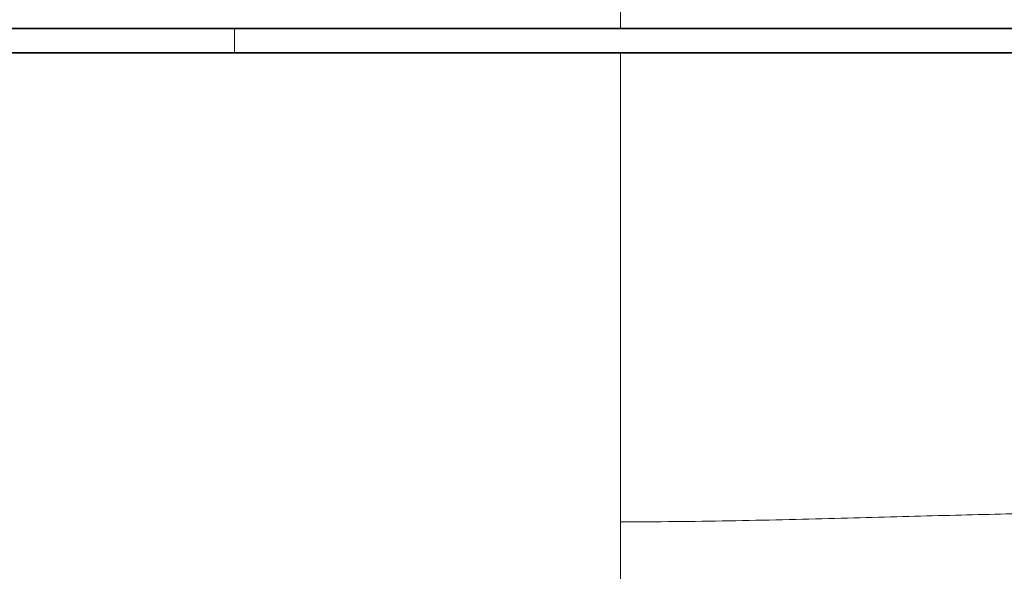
# Model space of a CAD drawing. Header units: millimetres. Extents: x 5 to 415, y 5 to 292.
# Tile 76 of 197: x 178 to 191, y 218 to 225. Entities that reach past the tile are written whole.
import ezdxf

# ---------------------------------------------------------------- set-up
doc = ezdxf.new("R2010")
doc.units = ezdxf.units.MM
doc.layers.add('Sichtbar (ISO)', color=7, linetype='Continuous', lineweight=35)
doc.layers.add('Sichtbar schmal (ISO)', color=7, linetype='Continuous', lineweight=18)

msp = doc.modelspace()

# ---------------------------------------------------------------- linework, layer by layer
at = {"layer": 'Sichtbar (ISO)'}
msp.add_line((185.82498246, 224.52622938), (142.67496891, 224.52609434), dxfattribs=at)
for points, knots in [([(137.17496784, 224.82612237), (145.28330122, 224.82604936), (153.39163461, 224.82602277), (169.60830138, 224.82596959), (177.71663477, 224.82594299), (185.82496815, 224.8259164)], [0.0000102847, 0.0000102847, 0.0000102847, 0.0000102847, 2.4325103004, 2.4325103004, 4.8650103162, 4.8650103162, 4.8650103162, 4.8650103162]), ([(185.82496815, 224.8259164), (186.58775061, 224.8259139), (187.31213266, 224.82591155), (188.71985417, 224.82590785), (189.4500136, 224.82590615), (190.96924781, 224.82590369), (191.87465504, 224.82590246), (193.7058496, 224.82590151), (194.57062086, 224.82590131), (195.37669684, 224.82590179)], [0.00000155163, 0.00000155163, 0.00000155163, 0.00000155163, 0.22883666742, 0.22883666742, 0.39060776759, 0.39060776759, 0.50671679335, 0.50671679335, 0.57460768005, 0.57460768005, 0.57460768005, 0.57460768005]), ([(195.43392057, 224.52627778), (194.34678167, 224.52626977), (192.79919983, 224.52625976), (190.43092844, 224.5262472), (189.57249097, 224.52624299), (187.6210468, 224.52623507), (186.78557601, 224.52623238), (185.82498246, 224.52622938)], [-1.2660773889, -1.2660773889, -1.2660773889, -1.2660773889, -0.5839334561, -0.5839334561, -0.2881837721, -0.2881837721, -0.0000041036, -0.0000041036, -0.0000041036, -0.0000041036])]:
    msp.add_open_spline(points, degree=3, knots=knots, dxfattribs=at)
at = {"layer": 'Sichtbar schmal (ISO)'}
for p, q in [((181.01496199, 224.52621637), (181.01496106, 224.82589852)), ((185.82498247, 224.52622949), (185.82499228, 218.67655497)), ((185.82499228, 218.67655494), (185.82500304, 213.27814816))]:
    msp.add_line(p, q, dxfattribs=at)
msp.add_open_spline([(185.80290338, 234.0776797), (185.81039516, 231.01582795), (185.81861119, 227.92652577), (185.82496815, 224.82592193)], degree=3, dxfattribs=at)
msp.add_open_spline([(192.05234267, 218.80174231), (192.00760881, 218.80107927), (191.6072502, 218.79625959), (190.84378843, 218.78075624), (189.72428167, 218.75313497), (188.71542135, 218.72448219), (187.84794822, 218.70270805), (186.95359984, 218.68396469), (186.2754994, 218.67652764), (185.82499228, 218.67655497)], degree=3, knots=[0, 0, 0, 0, 0.0245581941, 0.2196470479, 0.4147359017, 0.6098247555, 0.7073691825, 0.8049136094, 1, 1, 1, 1], dxfattribs=at)

doc.saveas('drawing.dxf')
